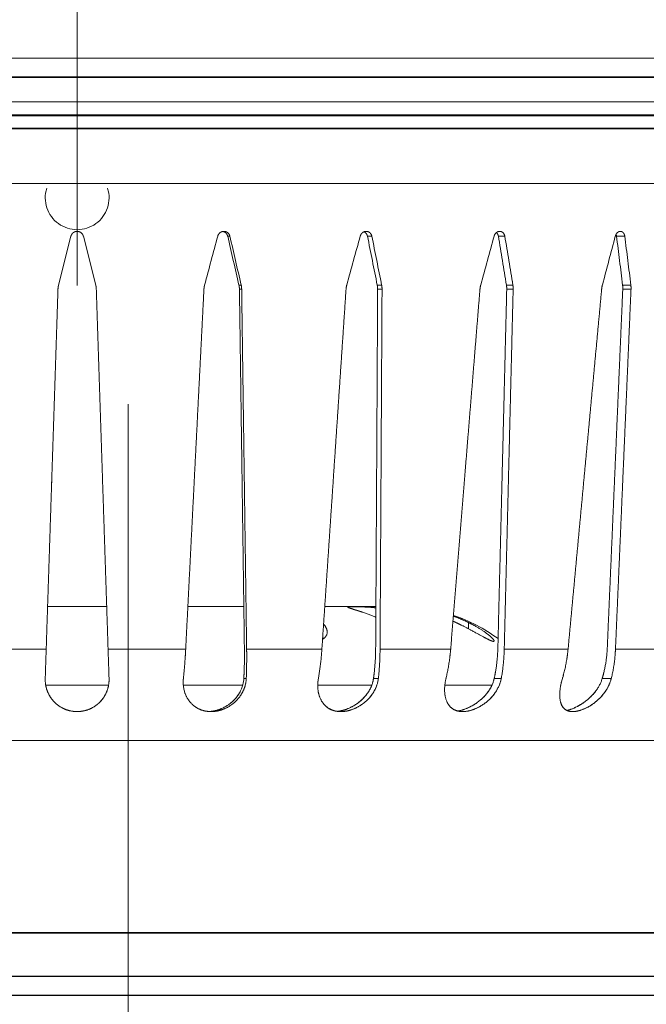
# Model space of a CAD drawing. Header units: millimetres. Extents: x -300186 to 535068, y -28581 to 763298.
# Tile 83 of 256: x -635 to -586, y 137851 to 137928. Entities that reach past the tile are written whole.
import ezdxf

# ---------------------------------------------------------------- set-up
doc = ezdxf.new("R2010")
doc.units = ezdxf.units.MM
doc.header["$LTSCALE"] = 10
doc.header["$PDSIZE"] = -4
doc.linetypes.add('ČERCHOVANÁ', pattern=[25.4, 12.7, -6.35, 0, -6.35])
doc.linetypes.add('ČÁRKOVANÁ', pattern=[19.05, 12.7, -6.35])
for name, color, linetype, lineweight in [('ACO_KOTY', 5, 'Continuous', 13), ('ACO_NEVID', 8, 'ČÁRKOVANÁ', 13), ('ACO_OSY', 6, 'ČERCHOVANÁ', 13), ('ACO_RAMECEK', 4, 'Continuous', 13), ('ACO_SILNA', 7, 'Continuous', 30)]:
    doc.layers.add(name, color=color, linetype=linetype, lineweight=lineweight)
doc.styles.add('ACO', font='arial.ttf', dxfattribs={"width": 0.8})
doc.dimstyles.new('M1_4 (šipky)', dxfattribs={"dimscale": 4, "dimtxt": 3, "dimasz": 3, "dimexe": 1, "dimexo": 1, "dimgap": 1, "dimtad": 1, "dimdec": 0, "dimtxsty": 'ACO', "dimcen": 3, "dimdle": 1, "dimclrd": 256, "dimclre": 256, "dimclrt": 7, "dimadec": 1, "dimazin": 2, "dimtfac": 0.8, "dimtmove": 0, "dimatfit": 0, "dimldrblk": 'DOTSMALL', "dimfxl": 1, "dimlwd": -1, "dimlwe": -1, "dimarcsym": 1})

# ---------------------------------------------------------------- blocks, each defined once
blk = doc.blocks.new('408057')
at = {"layer": 'ACO_OSY'}
blk.add_line((5250.475, 2926.748), (5250.475, 3221.655), dxfattribs=at)
blk = doc.blocks.new('_OBLIQUE')
at = {"color": 0, "linetype": 'ByBlock'}
blk.add_line((-0.5, -0.5), (0.5, 0.5), dxfattribs=at)
blk = doc.blocks.new('*D1078')
at = {"layer": 'ACO_KOTY', "color": 0, "transparency": 16777216}
for p, q in [((-439.07, 137925.541), (-439.07, 138033.541)), ((-501.787, 138029.541), (-435.07, 138029.541)), ((-626.787, 137929.541), (-435.07, 137929.541))]:
    blk.add_line(p, q, dxfattribs=at)
at = {"layer": 'Defpoints', "color": 0, "lineweight": -3, "transparency": 16777216}
for p in [(-505.787, 138029.541), (-439.07, 138029.541), (-630.787, 137929.541)]:
    blk.add_point(p, dxfattribs=at)
at = {"layer": 'ACO_KOTY', "color": 0, "transparency": 16777216, "xscale": 12, "yscale": 12, "zscale": 12}
for p, rotation in [((-439.07, 138029.541), 90), ((-439.07, 137929.541), 270)]:
    blk.add_blockref('_OBLIQUE', p, dxfattribs=dict(at, rotation=rotation))
at = {"layer": 'ACO_KOTY', "color": 7, "transparency": 16777216, "insert": (-453.282, 137979.541), "char_height": 20, "attachment_point": 5, "rotation": 90, "style": 'ACO'}
blk.add_mtext('100', dxfattribs=at)
blk = doc.blocks.new('_DotSmall')
at = {"color": 0, "linetype": 'ByBlock', "const_width": 0.5}
blk.add_lwpolyline([(-0.0625, 0, 1), (0.0625, 0, 1)], format="xyb", close=True, dxfattribs=at)
blk = doc.blocks.new('408202')
at = {"layer": 'ACO_NEVID'}
for p, q in [((77, 1), (-77, 1)), ((77, 0), (-77, 0)), ((66.583, -5.373), (-66.583, -5.373)), ((-42.889, -9.511), (-42.243, -9.511)), ((-33.493, -9.511), (-32.99, -9.511)), ((-23.079, -9.511), (-22.735, -9.511)), ((-11.963, -9.511), (-11.789, -9.511)), ((-0.485, -9.511), (-1.455, -13.336)), ((1.455, -13.336), (0.485, -9.511)), ((11.963, -9.511), (11.789, -9.511)), ((23.079, -9.511), (22.735, -9.511)), ((33.493, -9.511), (32.99, -9.511)), ((42.889, -9.511), (42.243, -9.511)), ((-43.377, -13.656), (-42.731, -13.656)), ((-43.365, -13.336), (-42.718, -13.336)), ((-34.147, -13.656), (-33.644, -13.656)), ((-34.125, -13.336), (-33.622, -13.336)), ((-23.879, -13.656), (-23.535, -13.656)), ((-23.848, -13.336), (-23.504, -13.336)), ((-12.885, -13.656), (-12.71, -13.656)), ((-12.847, -13.336), (-12.672, -13.336)), ((12.847, -13.336), (12.672, -13.336)), ((12.885, -13.656), (12.71, -13.656)), ((23.848, -13.336), (23.504, -13.336)), ((23.879, -13.656), (23.535, -13.656)), ((34.125, -13.336), (33.622, -13.336)), ((34.147, -13.656), (33.644, -13.656)), ((43.365, -13.336), (42.718, -13.336)), ((43.377, -13.656), (42.731, -13.656)), ((-19.393, -38.5), (-23.397, -38.5)), ((-8.672, -38.5), (-13.054, -38.5)), ((2.314, -38.5), (-2.314, -38.5)), ((13.054, -38.5), (8.672, -38.5)), ((23.397, -38.5), (19.393, -38.5)), ((-30.647, -40.252), (-30.647, -39.758)), ((-42.161, -41.836), (-46.476, -41.836)), ((-33.45, -41.836), (-38.449, -41.836)), ((-23.723, -41.836), (-29.254, -41.836)), ((-13.274, -41.836), (-19.169, -41.836)), ((-2.423, -41.836), (-8.502, -41.836)), ((8.502, -41.836), (2.423, -41.836)), ((19.169, -41.836), (13.274, -41.836)), ((29.254, -41.836), (23.723, -41.836)), ((38.449, -41.836), (33.45, -41.836)), ((46.476, -41.836), (42.161, -41.836)), ((-41.83, -44.15), (-41.12, -44.15)), ((-33.213, -44.15), (-32.661, -44.15)), ((-28.795, -44.675), (-32.482, -44.675)), ((-23.587, -44.15), (-23.209, -44.15)), ((-18.842, -44.675), (-23.073, -44.675)), ((-13.244, -44.15), (-13.052, -44.15)), ((-8.317, -44.675), (-12.964, -44.675)), ((2.46, -44.675), (-2.46, -44.675)), ((12.964, -44.675), (8.317, -44.675)), ((13.244, -44.15), (13.052, -44.15)), ((23.073, -44.675), (18.842, -44.675)), ((23.587, -44.15), (23.209, -44.15)), ((32.482, -44.675), (28.795, -44.675)), ((33.213, -44.15), (32.661, -44.15)), ((41.83, -44.15), (41.12, -44.15)), ((54.794, -49), (-54.794, -49))]:
    blk.add_line(p, q, dxfattribs=at)
for centre, radius, start, end in [((0, -6.5), 2.5, 162.64086, 17.35914), ((-25.272, -51.5), 13, 108.83373, 126.29367), ((25.272, -51.5), 13, 53.70633, 71.16627)]:
    blk.add_arc(centre, radius, start, end, dxfattribs=at)
for centre, major_axis, ratio, start_param, end_param in [((25.432, 123.308), (62.67, 315.744), 0.14285, 2.03312, 2.046509), ((25.047, 121.324), (61.72, 310.959), 0.14285, 2.033223, 2.046819), ((-25.432, 123.308), (-62.67, 315.744), 0.14285, 1.976429, 1.989818), ((28.751, 123.308), (70.247, 315.776), 0.110027, 2.029246, 2.042635), ((28.316, 121.324), (69.182, 310.991), 0.110027, 2.029349, 2.042945), ((-28.751, 123.308), (-70.247, 315.776), 0.110027, 1.980304, 1.993693), ((31.197, 123.308), (75.711, 315.82), 0.074674, 2.022674, 2.036063), ((30.724, 121.324), (74.563, 311.034), 0.074674, 2.022777, 2.036373), ((-31.197, 123.308), (75.711, -315.82), 0.074674, 5.128468, 5.141857), ((32.695, 123.308), (79.007, 315.857), 0.037722, 2.01421, 2.027599), ((32.199, 121.324), (77.809, 311.07), 0.037722, 2.014313, 2.027909), ((-32.695, 123.308), (79.007, -315.857), 0.037722, 5.136932, 5.150321), ((32.695, 123.308), (79.007, 315.857), 0.037722, 4.274457, 4.287846), ((-32.199, 121.324), (77.809, -311.07), 0.037722, 1.113683, 1.12728), ((-32.695, 123.308), (79.007, -315.857), 0.037722, 1.113993, 1.127383), ((31.197, 123.308), (75.711, 315.82), 0.074674, 4.282921, 4.29631), ((-30.724, 121.324), (74.563, -311.034), 0.074674, 1.105219, 1.118816), ((-31.197, 123.308), (75.711, -315.82), 0.074674, 1.105529, 1.118918), ((28.751, 123.308), (70.247, 315.776), 0.110027, 4.289493, 4.302882), ((-28.316, 121.324), (69.182, -310.991), 0.110027, 1.098648, 1.112244), ((-28.751, 123.308), (70.247, -315.776), 0.110027, 1.098958, 1.112347), ((25.432, 123.308), (62.67, 315.744), 0.14285, 4.293367, 4.306756), ((-25.047, 121.324), (61.72, -310.959), 0.14285, 1.094773, 1.10837), ((-25.432, 123.308), (62.67, -315.744), 0.14285, 1.095083, 1.108472)]:
    blk.add_ellipse(centre, major_axis=major_axis, ratio=ratio, start_param=start_param, end_param=end_param, dxfattribs=at)
for points, knots in [([(-42.889, -9.511), (-42.886, -9.488), (-42.882, -9.465), (-42.861, -9.381), (-42.836, -9.325), (-42.774, -9.236), (-42.734, -9.197), (-42.643, -9.146), (-42.593, -9.134), (-42.496, -9.134), (-42.444, -9.146), (-42.346, -9.197), (-42.3, -9.236), (-42.226, -9.325), (-42.192, -9.381), (-42.16, -9.465), (-42.153, -9.488), (-42.147, -9.511)], [0.1631121, 0.1631121, 0.1631121, 0.1631121, 0.1699153, 0.1699153, 0.1888457, 0.1888457, 0.2077144, 0.2077144, 0.2265831, 0.2265831, 0.2454518, 0.2454518, 0.2643204, 0.2643204, 0.2832508, 0.2832508, 0.290054, 0.290054, 0.290054, 0.290054]), ([(-33.493, -9.511), (-33.489, -9.488), (-33.484, -9.465), (-33.458, -9.381), (-33.428, -9.325), (-33.356, -9.236), (-33.309, -9.197), (-33.206, -9.146), (-33.148, -9.134), (-33.039, -9.134), (-32.981, -9.146), (-32.871, -9.197), (-32.82, -9.236), (-32.738, -9.325), (-32.702, -9.381), (-32.667, -9.465), (-32.66, -9.488), (-32.653, -9.511)], [0.1631121, 0.1631121, 0.1631121, 0.1631121, 0.1699153, 0.1699153, 0.1888457, 0.1888457, 0.2077144, 0.2077144, 0.2265831, 0.2265831, 0.2454518, 0.2454518, 0.2643204, 0.2643204, 0.2832508, 0.2832508, 0.290054, 0.290054, 0.290054, 0.290054]), ([(-32.837, -9.227), (-32.856, -9.243), (-32.874, -9.261), (-32.925, -9.325), (-32.955, -9.381), (-32.981, -9.465), (-32.986, -9.488), (-32.99, -9.511)], [0.10519263, 0.10519263, 0.10519263, 0.10519263, 0.11333674, 0.11333674, 0.13226733, 0.13226733, 0.1390701, 0.1390701, 0.1390701, 0.1390701]), ([(-23.079, -9.511), (-23.074, -9.488), (-23.068, -9.465), (-23.038, -9.381), (-23.004, -9.325), (-22.924, -9.236), (-22.873, -9.197), (-22.759, -9.146), (-22.697, -9.134), (-22.578, -9.134), (-22.515, -9.146), (-22.397, -9.197), (-22.343, -9.236), (-22.256, -9.325), (-22.218, -9.381), (-22.182, -9.465), (-22.174, -9.488), (-22.168, -9.511)], [0.1631121, 0.1631121, 0.1631121, 0.1631121, 0.1699153, 0.1699153, 0.1888457, 0.1888457, 0.2077144, 0.2077144, 0.2265831, 0.2265831, 0.2454518, 0.2454518, 0.2643204, 0.2643204, 0.2832508, 0.2832508, 0.290054, 0.290054, 0.290054, 0.290054]), ([(-22.464, -9.168), (-22.467, -9.17), (-22.469, -9.171), (-22.529, -9.197), (-22.58, -9.236), (-22.66, -9.325), (-22.694, -9.381), (-22.724, -9.465), (-22.73, -9.488), (-22.735, -9.511)], [0.09359556, 0.09359556, 0.09359556, 0.09359556, 0.09446785, 0.09446785, 0.11333674, 0.11333674, 0.13226733, 0.13226733, 0.1390701, 0.1390701, 0.1390701, 0.1390701]), ([(-11.963, -9.511), (-11.958, -9.488), (-11.951, -9.465), (-11.919, -9.381), (-11.882, -9.325), (-11.796, -9.236), (-11.741, -9.197), (-11.621, -9.146), (-11.555, -9.134), (-11.431, -9.134), (-11.365, -9.146), (-11.243, -9.197), (-11.187, -9.236), (-11.098, -9.325), (-11.059, -9.381), (-11.023, -9.465), (-11.015, -9.488), (-11.009, -9.511)], [0.1631121, 0.1631121, 0.1631121, 0.1631121, 0.1699153, 0.1699153, 0.1888457, 0.1888457, 0.2077144, 0.2077144, 0.2265831, 0.2265831, 0.2454518, 0.2454518, 0.2643204, 0.2643204, 0.2832508, 0.2832508, 0.290054, 0.290054, 0.290054, 0.290054]), ([(-11.406, -9.142), (-11.44, -9.148), (-11.474, -9.158), (-11.567, -9.197), (-11.621, -9.236), (-11.707, -9.325), (-11.744, -9.381), (-11.777, -9.465), (-11.784, -9.488), (-11.789, -9.511)], [0.0842907, 0.0842907, 0.0842907, 0.0842907, 0.09446785, 0.09446785, 0.11333674, 0.11333674, 0.13226733, 0.13226733, 0.1390701, 0.1390701, 0.1390701, 0.1390701]), ([(-0.485, -9.511), (-0.479, -9.488), (-0.471, -9.465), (-0.437, -9.381), (-0.398, -9.325), (-0.309, -9.236), (-0.253, -9.197), (-0.13, -9.146), (-0.063, -9.134), (0.063, -9.134), (0.13, -9.146), (0.253, -9.197), (0.309, -9.236), (0.398, -9.325), (0.437, -9.381), (0.471, -9.465), (0.479, -9.488), (0.485, -9.511)], [0.1631121, 0.1631121, 0.1631121, 0.1631121, 0.1699153, 0.1699153, 0.1888457, 0.1888457, 0.2077144, 0.2077144, 0.2265831, 0.2265831, 0.2454518, 0.2454518, 0.2643204, 0.2643204, 0.2832508, 0.2832508, 0.290054, 0.290054, 0.290054, 0.290054]), ([(11.009, -9.511), (11.015, -9.488), (11.023, -9.465), (11.059, -9.381), (11.098, -9.325), (11.187, -9.236), (11.243, -9.197), (11.365, -9.146), (11.431, -9.134), (11.555, -9.134), (11.621, -9.146), (11.741, -9.197), (11.796, -9.236), (11.882, -9.325), (11.919, -9.381), (11.951, -9.465), (11.958, -9.488), (11.963, -9.511)], [0.1631121, 0.1631121, 0.1631121, 0.1631121, 0.1699153, 0.1699153, 0.1888457, 0.1888457, 0.2077144, 0.2077144, 0.2265831, 0.2265831, 0.2454518, 0.2454518, 0.2643204, 0.2643204, 0.2832508, 0.2832508, 0.290054, 0.290054, 0.290054, 0.290054]), ([(11.789, -9.511), (11.784, -9.488), (11.777, -9.465), (11.744, -9.381), (11.707, -9.325), (11.621, -9.236), (11.567, -9.197), (11.474, -9.158), (11.44, -9.148), (11.406, -9.142)], [0.01212782, 0.01212782, 0.01212782, 0.01212782, 0.01893059, 0.01893059, 0.03786118, 0.03786118, 0.05673007, 0.05673007, 0.06690722, 0.06690722, 0.06690722, 0.06690722]), ([(22.168, -9.511), (22.174, -9.488), (22.182, -9.465), (22.218, -9.381), (22.256, -9.325), (22.343, -9.236), (22.397, -9.197), (22.515, -9.146), (22.578, -9.134), (22.697, -9.134), (22.759, -9.146), (22.873, -9.197), (22.924, -9.236), (23.004, -9.325), (23.038, -9.381), (23.068, -9.465), (23.074, -9.488), (23.079, -9.511)], [0.1631121, 0.1631121, 0.1631121, 0.1631121, 0.1699153, 0.1699153, 0.1888457, 0.1888457, 0.2077144, 0.2077144, 0.2265831, 0.2265831, 0.2454518, 0.2454518, 0.2643204, 0.2643204, 0.2832508, 0.2832508, 0.290054, 0.290054, 0.290054, 0.290054]), ([(22.735, -9.511), (22.73, -9.488), (22.724, -9.465), (22.694, -9.381), (22.66, -9.325), (22.58, -9.236), (22.529, -9.197), (22.469, -9.171), (22.467, -9.17), (22.464, -9.168)], [0.01212782, 0.01212782, 0.01212782, 0.01212782, 0.01893059, 0.01893059, 0.03786118, 0.03786118, 0.05673007, 0.05673007, 0.05760236, 0.05760236, 0.05760236, 0.05760236]), ([(32.653, -9.511), (32.66, -9.488), (32.667, -9.465), (32.702, -9.381), (32.738, -9.325), (32.82, -9.236), (32.871, -9.197), (32.981, -9.146), (33.039, -9.134), (33.148, -9.134), (33.206, -9.146), (33.309, -9.197), (33.356, -9.236), (33.428, -9.325), (33.458, -9.381), (33.484, -9.465), (33.489, -9.488), (33.493, -9.511)], [0.1631121, 0.1631121, 0.1631121, 0.1631121, 0.1699153, 0.1699153, 0.1888457, 0.1888457, 0.2077144, 0.2077144, 0.2265831, 0.2265831, 0.2454518, 0.2454518, 0.2643204, 0.2643204, 0.2832508, 0.2832508, 0.290054, 0.290054, 0.290054, 0.290054]), ([(32.99, -9.511), (32.986, -9.488), (32.981, -9.465), (32.955, -9.381), (32.925, -9.325), (32.874, -9.261), (32.856, -9.243), (32.837, -9.227)], [0.01212782, 0.01212782, 0.01212782, 0.01212782, 0.01893059, 0.01893059, 0.03786118, 0.03786118, 0.04600529, 0.04600529, 0.04600529, 0.04600529]), ([(42.147, -9.511), (42.153, -9.488), (42.16, -9.465), (42.192, -9.381), (42.226, -9.325), (42.3, -9.236), (42.346, -9.197), (42.444, -9.146), (42.496, -9.134), (42.593, -9.134), (42.643, -9.146), (42.734, -9.197), (42.774, -9.236), (42.836, -9.325), (42.861, -9.381), (42.882, -9.465), (42.886, -9.488), (42.889, -9.511)], [0.1631121, 0.1631121, 0.1631121, 0.1631121, 0.1699153, 0.1699153, 0.1888457, 0.1888457, 0.2077144, 0.2077144, 0.2265831, 0.2265831, 0.2454518, 0.2454518, 0.2643204, 0.2643204, 0.2832508, 0.2832508, 0.290054, 0.290054, 0.290054, 0.290054]), ([(-42.205, -9.365), (-42.215, -9.39), (-42.224, -9.416), (-42.236, -9.465), (-42.24, -9.488), (-42.243, -9.511)], [0.12397949, 0.12397949, 0.12397949, 0.12397949, 0.13226733, 0.13226733, 0.1390701, 0.1390701, 0.1390701, 0.1390701]), ([(42.243, -9.511), (42.24, -9.488), (42.236, -9.465), (42.224, -9.416), (42.215, -9.39), (42.205, -9.365)], [0.01212782, 0.01212782, 0.01212782, 0.01212782, 0.01893059, 0.01893059, 0.02721843, 0.02721843, 0.02721843, 0.02721843]), ([(22.308, -38.936), (22.295, -38.932), (22.283, -38.928), (22.204, -38.903), (22.14, -38.882), (22.014, -38.842), (21.952, -38.823), (21.804, -38.776), (21.722, -38.75), (21.477, -38.673), (21.35, -38.632), (21.198, -38.571), (21.177, -38.552), (21.256, -38.527), (21.36, -38.522), (21.676, -38.519), (21.879, -38.521), (22.342, -38.534), (22.592, -38.544), (23.035, -38.573), (23.214, -38.588), (23.397, -38.607)], [-1.1981459, -1.1981459, -1.1981459, -1.1981459, -1.1934533, -1.1934533, -1.1685428, -1.1685428, -1.1423107, -1.1423107, -1.1031419, -1.1031419, -1.0120764, -1.0120764, -0.9182257, -0.9182257, -0.8196827, -0.8196827, -0.7264141, -0.7264141, -0.6409341, -0.6409341, -0.5854526, -0.5854526, -0.5854526, -0.5854526]), ([(-30.647, -39.758), (-30.449, -39.663), (-30.253, -39.574), (-29.867, -39.412), (-29.668, -39.333), (-29.464, -39.259)], [1.3805156, 1.3805156, 1.3805156, 1.3805156, 1.4446226, 1.4446226, 1.5082821, 1.5082821, 1.5082821, 1.5082821]), ([(-29.671, -39.758), (-29.805, -39.823), (-29.94, -39.889), (-30.333, -40.087), (-30.592, -40.222), (-31.177, -40.535), (-31.496, -40.712), (-31.992, -40.979), (-32.184, -41.079), (-32.464, -41.204), (-32.558, -41.236), (-32.611, -41.236), (-32.656, -41.236), (-32.669, -41.213), (-32.633, -41.124), (-32.581, -41.056), (-32.383, -40.855), (-32.208, -40.707), (-31.776, -40.394), (-31.519, -40.227), (-31.065, -39.97), (-30.887, -39.876), (-30.684, -39.776), (-30.665, -39.767), (-30.647, -39.758)], [-0.4232027, -0.4232027, -0.4232027, -0.4232027, -0.3782333, -0.3782333, -0.2915341, -0.2915341, -0.1741274, -0.1741274, -0.0810302, -0.0810302, 0, 0, 0, 0.0689013, 0.0689013, 0.142588, 0.142588, 0.2482876, 0.2482876, 0.3542566, 0.3542566, 0.4168776, 0.4168776, 0.4230979, 0.4230979, 0.4230979, 0.4230979]), ([(-19.221, -41.071), (-19.333, -41.008), (-19.419, -40.929), (-19.584, -40.688), (-19.609, -40.507), (-19.523, -40.192), (-19.448, -40.058), (-19.325, -39.916), (-19.313, -39.903), (-19.3, -39.889)], [0.1111716, 0.1111716, 0.1111716, 0.1111716, 0.1789439, 0.1789439, 0.2984892, 0.2984892, 0.3840563, 0.3840563, 0.3933016, 0.3933016, 0.3933016, 0.3933016]), ([(-41.83, -44.15), (-41.837, -44.12), (-41.845, -44.09), (-41.962, -43.605), (-42.053, -43.088), (-42.133, -42.32), (-42.151, -42.076), (-42.161, -41.836)], [4.4366869, 4.4366869, 4.4366869, 4.4366869, 4.4463378, 4.4463378, 4.594501, 4.594501, 4.6621199, 4.6621199, 4.6621199, 4.6621199]), ([(-41.519, -41.732), (-41.51, -41.942), (-41.494, -42.155), (-41.425, -42.827), (-41.345, -43.279), (-41.211, -43.833), (-41.168, -43.991), (-41.12, -44.15)], [0.0704764, 0.0704764, 0.0704764, 0.0704764, 0.1296433, 0.1296433, 0.2592866, 0.2592866, 0.3097022, 0.3097022, 0.3097022, 0.3097022]), ([(-38.449, -41.836), (-38.427, -42.076), (-38.397, -42.32), (-38.278, -43.088), (-38.161, -43.605), (-38.019, -44.09), (-38.011, -44.12), (-38.002, -44.15)], [0.0805443, 0.0805443, 0.0805443, 0.0805443, 0.1481632, 0.1481632, 0.2963264, 0.2963264, 0.3059773, 0.3059773, 0.3059773, 0.3059773]), ([(-33.213, -44.15), (-33.218, -44.12), (-33.224, -44.09), (-33.311, -43.605), (-33.377, -43.088), (-33.433, -42.32), (-33.444, -42.076), (-33.45, -41.836)], [4.4366869, 4.4366869, 4.4366869, 4.4366869, 4.4463378, 4.4463378, 4.594501, 4.594501, 4.6621199, 4.6621199, 4.6621199, 4.6621199]), ([(-32.95, -41.732), (-32.944, -41.942), (-32.934, -42.155), (-32.886, -42.827), (-32.828, -43.279), (-32.728, -43.833), (-32.697, -43.991), (-32.661, -44.15)], [0.0704764, 0.0704764, 0.0704764, 0.0704764, 0.1296433, 0.1296433, 0.2592866, 0.2592866, 0.3097022, 0.3097022, 0.3097022, 0.3097022]), ([(-29.254, -41.836), (-29.234, -42.076), (-29.209, -42.32), (-29.11, -43.088), (-29.014, -43.605), (-28.899, -44.09), (-28.892, -44.12), (-28.885, -44.15)], [0.0805443, 0.0805443, 0.0805443, 0.0805443, 0.1481632, 0.1481632, 0.2963264, 0.2963264, 0.3059773, 0.3059773, 0.3059773, 0.3059773]), ([(-23.587, -44.15), (-23.59, -44.12), (-23.594, -44.09), (-23.648, -43.605), (-23.687, -43.088), (-23.716, -42.32), (-23.721, -42.076), (-23.723, -41.836)], [4.4366869, 4.4366869, 4.4366869, 4.4366869, 4.4463378, 4.4463378, 4.594501, 4.594501, 4.6621199, 4.6621199, 4.6621199, 4.6621199]), ([(-23.379, -41.732), (-23.378, -41.942), (-23.373, -42.155), (-23.348, -42.827), (-23.313, -43.279), (-23.252, -43.833), (-23.232, -43.991), (-23.209, -44.15)], [0.0704764, 0.0704764, 0.0704764, 0.0704764, 0.1296433, 0.1296433, 0.2592866, 0.2592866, 0.3097022, 0.3097022, 0.3097022, 0.3097022]), ([(-19.169, -41.836), (-19.153, -42.076), (-19.133, -42.32), (-19.057, -43.088), (-18.985, -43.605), (-18.901, -44.09), (-18.896, -44.12), (-18.891, -44.15)], [0.0805443, 0.0805443, 0.0805443, 0.0805443, 0.1481632, 0.1481632, 0.2963264, 0.2963264, 0.3059773, 0.3059773, 0.3059773, 0.3059773]), ([(-13.244, -44.15), (-13.245, -44.12), (-13.246, -44.09), (-13.266, -43.605), (-13.277, -43.088), (-13.279, -42.32), (-13.278, -42.076), (-13.274, -41.836)], [4.4366869, 4.4366869, 4.4366869, 4.4366869, 4.4463378, 4.4463378, 4.594501, 4.594501, 4.6621199, 4.6621199, 4.6621199, 4.6621199]), ([(-13.098, -41.732), (-13.101, -41.942), (-13.102, -42.155), (-13.101, -42.827), (-13.091, -43.279), (-13.069, -43.833), (-13.061, -43.991), (-13.052, -44.15)], [0.0704764, 0.0704764, 0.0704764, 0.0704764, 0.1296433, 0.1296433, 0.2592866, 0.2592866, 0.3097022, 0.3097022, 0.3097022, 0.3097022]), ([(-8.502, -41.836), (-8.49, -42.076), (-8.476, -42.32), (-8.424, -43.088), (-8.38, -43.605), (-8.329, -44.09), (-8.326, -44.12), (-8.322, -44.15)], [0.0805443, 0.0805443, 0.0805443, 0.0805443, 0.1481632, 0.1481632, 0.2963264, 0.2963264, 0.3059773, 0.3059773, 0.3059773, 0.3059773]), ([(-2.499, -44.15), (-2.498, -44.12), (-2.497, -44.09), (-2.481, -43.605), (-2.464, -43.088), (-2.439, -42.32), (-2.431, -42.076), (-2.423, -41.836)], [4.4366869, 4.4366869, 4.4366869, 4.4366869, 4.4463378, 4.4463378, 4.594501, 4.594501, 4.6621199, 4.6621199, 4.6621199, 4.6621199]), ([(2.423, -41.836), (2.431, -42.076), (2.439, -42.32), (2.464, -43.088), (2.481, -43.605), (2.497, -44.09), (2.498, -44.12), (2.499, -44.15)], [0.0805443, 0.0805443, 0.0805443, 0.0805443, 0.1481632, 0.1481632, 0.2963264, 0.2963264, 0.3059773, 0.3059773, 0.3059773, 0.3059773]), ([(8.322, -44.15), (8.326, -44.12), (8.329, -44.09), (8.38, -43.605), (8.424, -43.088), (8.476, -42.32), (8.49, -42.076), (8.502, -41.836)], [4.4366869, 4.4366869, 4.4366869, 4.4366869, 4.4463378, 4.4463378, 4.594501, 4.594501, 4.6621199, 4.6621199, 4.6621199, 4.6621199]), ([(13.052, -44.15), (13.061, -43.991), (13.069, -43.833), (13.091, -43.279), (13.101, -42.827), (13.102, -42.155), (13.101, -41.942), (13.098, -41.732)], [3.8401199, 3.8401199, 3.8401199, 3.8401199, 3.8905355, 3.8905355, 4.0201788, 4.0201788, 4.0793456, 4.0793456, 4.0793456, 4.0793456]), ([(13.274, -41.836), (13.278, -42.076), (13.279, -42.32), (13.277, -43.088), (13.266, -43.605), (13.246, -44.09), (13.245, -44.12), (13.244, -44.15)], [0.0805443, 0.0805443, 0.0805443, 0.0805443, 0.1481632, 0.1481632, 0.2963264, 0.2963264, 0.3059773, 0.3059773, 0.3059773, 0.3059773]), ([(18.891, -44.15), (18.896, -44.12), (18.901, -44.09), (18.985, -43.605), (19.057, -43.088), (19.133, -42.32), (19.153, -42.076), (19.169, -41.836)], [4.4366869, 4.4366869, 4.4366869, 4.4366869, 4.4463378, 4.4463378, 4.594501, 4.594501, 4.6621199, 4.6621199, 4.6621199, 4.6621199]), ([(23.209, -44.15), (23.232, -43.991), (23.252, -43.833), (23.313, -43.279), (23.348, -42.827), (23.373, -42.155), (23.378, -41.942), (23.379, -41.732)], [3.8401199, 3.8401199, 3.8401199, 3.8401199, 3.8905355, 3.8905355, 4.0201788, 4.0201788, 4.0793456, 4.0793456, 4.0793456, 4.0793456]), ([(23.723, -41.836), (23.721, -42.076), (23.716, -42.32), (23.687, -43.088), (23.648, -43.605), (23.594, -44.09), (23.59, -44.12), (23.587, -44.15)], [0.0805443, 0.0805443, 0.0805443, 0.0805443, 0.1481632, 0.1481632, 0.2963264, 0.2963264, 0.3059773, 0.3059773, 0.3059773, 0.3059773]), ([(28.885, -44.15), (28.892, -44.12), (28.899, -44.09), (29.014, -43.605), (29.11, -43.088), (29.209, -42.32), (29.234, -42.076), (29.254, -41.836)], [4.4366869, 4.4366869, 4.4366869, 4.4366869, 4.4463378, 4.4463378, 4.594501, 4.594501, 4.6621199, 4.6621199, 4.6621199, 4.6621199]), ([(32.661, -44.15), (32.697, -43.991), (32.728, -43.833), (32.828, -43.279), (32.886, -42.827), (32.934, -42.155), (32.944, -41.942), (32.95, -41.732)], [3.8401199, 3.8401199, 3.8401199, 3.8401199, 3.8905355, 3.8905355, 4.0201788, 4.0201788, 4.0793456, 4.0793456, 4.0793456, 4.0793456]), ([(33.45, -41.836), (33.444, -42.076), (33.433, -42.32), (33.377, -43.088), (33.311, -43.605), (33.224, -44.09), (33.218, -44.12), (33.213, -44.15)], [0.0805443, 0.0805443, 0.0805443, 0.0805443, 0.1481632, 0.1481632, 0.2963264, 0.2963264, 0.3059773, 0.3059773, 0.3059773, 0.3059773]), ([(38.002, -44.15), (38.011, -44.12), (38.019, -44.09), (38.161, -43.605), (38.278, -43.088), (38.397, -42.32), (38.427, -42.076), (38.449, -41.836)], [4.4366869, 4.4366869, 4.4366869, 4.4366869, 4.4463378, 4.4463378, 4.594501, 4.594501, 4.6621199, 4.6621199, 4.6621199, 4.6621199]), ([(41.12, -44.15), (41.168, -43.991), (41.211, -43.833), (41.345, -43.279), (41.425, -42.827), (41.494, -42.155), (41.51, -41.942), (41.519, -41.732)], [3.8401199, 3.8401199, 3.8401199, 3.8401199, 3.8905355, 3.8905355, 4.0201788, 4.0201788, 4.0793456, 4.0793456, 4.0793456, 4.0793456]), ([(42.161, -41.836), (42.151, -42.076), (42.133, -42.32), (42.053, -43.088), (41.962, -43.605), (41.845, -44.09), (41.837, -44.12), (41.83, -44.15)], [0.0805443, 0.0805443, 0.0805443, 0.0805443, 0.1481632, 0.1481632, 0.2963264, 0.2963264, 0.3059773, 0.3059773, 0.3059773, 0.3059773]), ([(-38.002, -44.15), (-37.928, -44.393), (-37.875, -44.632), (-37.807, -45.09), (-37.792, -45.309), (-37.806, -45.783), (-37.852, -46.026), (-38.025, -46.389), (-38.14, -46.524), (-38.404, -46.672), (-38.526, -46.709), (-38.793, -46.738), (-38.93, -46.733), (-39.258, -46.681), (-39.447, -46.626), (-39.939, -46.429), (-40.238, -46.255), (-40.841, -45.797), (-41.15, -45.481), (-41.594, -44.814), (-41.745, -44.487), (-41.83, -44.15)], [-0.9296612, -0.9296612, -0.9296612, -0.9296612, -0.8449127, -0.8449127, -0.7590033, -0.7590033, -0.6419543, -0.6419543, -0.543285, -0.543285, -0.4794994, -0.4794994, -0.4229297, -0.4229297, -0.353293, -0.353293, -0.2435495, -0.2435495, -0.1101278, -0.1101278, 0, 0, 0, 0]), ([(-41.12, -44.15), (-41.019, -44.489), (-40.848, -44.814), (-40.395, -45.422), (-40.105, -45.704), (-39.434, -46.205), (-39.056, -46.406), (-38.591, -46.582), (-38.479, -46.618), (-38.369, -46.648)], [-1.0343624, -1.0343624, -1.0343624, -1.0343624, -0.9107628, -0.9107628, -0.7807003, -0.7807003, -0.6366878, -0.6366878, -0.5913437, -0.5913437, -0.5913437, -0.5913437]), ([(-28.885, -44.15), (-28.8, -44.499), (-28.767, -44.837), (-28.796, -45.475), (-28.863, -45.771), (-29.097, -46.244), (-29.254, -46.424), (-29.596, -46.63), (-29.757, -46.687), (-30.101, -46.738), (-30.272, -46.737), (-30.666, -46.686), (-30.884, -46.628), (-31.414, -46.422), (-31.718, -46.247), (-32.313, -45.788), (-32.607, -45.475), (-33.017, -44.814), (-33.15, -44.487), (-33.213, -44.15)], [-0.9103223, -0.9103223, -0.9103223, -0.9103223, -0.7964907, -0.7964907, -0.6760446, -0.6760446, -0.5653705, -0.5653705, -0.4905383, -0.4905383, -0.4266374, -0.4266374, -0.3516318, -0.3516318, -0.2418549, -0.2418549, -0.1100212, -0.1100212, 0, 0, 0, 0]), ([(-32.661, -44.15), (-32.598, -44.431), (-32.485, -44.703), (-32.178, -45.214), (-31.984, -45.453), (-31.421, -45.993), (-31.029, -46.247), (-30.41, -46.531), (-30.162, -46.618), (-29.885, -46.679), (-29.853, -46.686), (-29.821, -46.692)], [-1.0368526, -1.0368526, -1.0368526, -1.0368526, -0.9350308, -0.9350308, -0.8315679, -0.8315679, -0.6736155, -0.6736155, -0.5779223, -0.5779223, -0.56518, -0.56518, -0.56518, -0.56518]), ([(-18.891, -44.15), (-18.852, -44.365), (-18.837, -44.577), (-18.85, -44.991), (-18.88, -45.193), (-19.004, -45.657), (-19.124, -45.906), (-19.412, -46.265), (-19.56, -46.397), (-19.874, -46.58), (-20.031, -46.643), (-20.283, -46.701), (-20.365, -46.714), (-20.493, -46.726), (-20.537, -46.729), (-20.618, -46.732), (-20.654, -46.732), (-20.733, -46.731), (-20.775, -46.729), (-20.889, -46.72), (-20.962, -46.712), (-21.283, -46.659), (-21.528, -46.583), (-22.018, -46.364), (-22.26, -46.215), (-22.79, -45.792), (-23.067, -45.479), (-23.436, -44.816), (-23.547, -44.488), (-23.587, -44.15)], [-0.9283377, -0.9283377, -0.9283377, -0.9283377, -0.8534894, -0.8534894, -0.7758616, -0.7758616, -0.6618032, -0.6618032, -0.5781171, -0.5781171, -0.5117582, -0.5117582, -0.4817444, -0.4817444, -0.466282, -0.466282, -0.4538104, -0.4538104, -0.4396103, -0.4396103, -0.4154094, -0.4154094, -0.3334243, -0.3334243, -0.2425116, -0.2425116, -0.1104905, -0.1104905, 0, 0, 0, 0]), ([(-23.209, -44.15), (-23.179, -44.365), (-23.119, -44.574), (-22.946, -44.981), (-22.832, -45.177), (-22.463, -45.674), (-22.174, -45.939), (-21.652, -46.291), (-21.415, -46.418), (-20.976, -46.591), (-20.775, -46.651), (-20.511, -46.699), (-20.45, -46.709), (-20.389, -46.716)], [-0.9790209, -0.9790209, -0.9790209, -0.9790209, -0.9065247, -0.9065247, -0.8318535, -0.8318535, -0.7022433, -0.7022433, -0.6118472, -0.6118472, -0.5428336, -0.5428336, -0.5218415, -0.5218415, -0.5218415, -0.5218415]), ([(-8.322, -44.15), (-8.292, -44.434), (-8.307, -44.711), (-8.419, -45.251), (-8.522, -45.51), (-8.801, -45.959), (-8.976, -46.154), (-9.379, -46.458), (-9.604, -46.573), (-9.967, -46.677), (-10.08, -46.7), (-10.256, -46.722), (-10.316, -46.727), (-10.422, -46.731), (-10.469, -46.732), (-10.566, -46.731), (-10.617, -46.729), (-10.748, -46.719), (-10.829, -46.709), (-11.139, -46.656), (-11.36, -46.587), (-11.833, -46.378), (-12.075, -46.223), (-12.579, -45.793), (-12.828, -45.48), (-13.144, -44.816), (-13.23, -44.488), (-13.244, -44.15)], [-0.928411, -0.928411, -0.928411, -0.928411, -0.8295742, -0.8295742, -0.7239334, -0.7239334, -0.6225772, -0.6225772, -0.5296512, -0.5296512, -0.4902394, -0.4902394, -0.4702863, -0.4702863, -0.4550631, -0.4550631, -0.4386014, -0.4386014, -0.4124904, -0.4124904, -0.3376514, -0.3376514, -0.2425626, -0.2425626, -0.1104817, -0.1104817, 0, 0, 0, 0]), ([(-13.052, -44.15), (-13.036, -44.445), (-12.964, -44.73), (-12.728, -45.275), (-12.557, -45.533), (-12.131, -45.998), (-11.878, -46.194), (-11.377, -46.479), (-11.113, -46.588), (-10.719, -46.683), (-10.604, -46.704), (-10.441, -46.722), (-10.395, -46.725), (-10.349, -46.728)], [-1.0378874, -1.0378874, -1.0378874, -1.0378874, -0.9290612, -0.9290612, -0.8138972, -0.8138972, -0.6920073, -0.6920073, -0.5844938, -0.5844938, -0.5414777, -0.5414777, -0.5244085, -0.5244085, -0.5244085, -0.5244085]), ([(2.499, -44.15), (2.506, -44.386), (2.48, -44.618), (2.367, -45.071), (2.277, -45.29), (2.007, -45.753), (1.807, -45.986), (1.392, -46.321), (1.192, -46.442), (0.809, -46.604), (0.634, -46.657), (0.364, -46.707), (0.276, -46.718), (0.125, -46.729), (0.063, -46.732), (-0.061, -46.732), (-0.123, -46.729), (-0.273, -46.718), (-0.361, -46.707), (-0.648, -46.655), (-0.839, -46.595), (-1.285, -46.396), (-1.522, -46.234), (-1.986, -45.793), (-2.2, -45.48), (-2.452, -44.816), (-2.51, -44.488), (-2.499, -44.15)], [-0.9287342, -0.9287342, -0.9287342, -0.9287342, -0.8464699, -0.8464699, -0.760633, -0.760633, -0.6494824, -0.6494824, -0.5681861, -0.5681861, -0.5074208, -0.5074208, -0.47863, -0.47863, -0.4586163, -0.4586163, -0.4386433, -0.4386433, -0.4100525, -0.4100525, -0.3433905, -0.3433905, -0.2426568, -0.2426568, -0.1104645, -0.1104645, 0, 0, 0, 0]), ([(13.244, -44.15), (13.234, -44.378), (13.192, -44.602), (13.048, -45.04), (12.944, -45.252), (12.636, -45.717), (12.408, -45.959), (11.892, -46.346), (11.605, -46.499), (11.148, -46.648), (10.998, -46.683), (10.755, -46.718), (10.664, -46.727), (10.495, -46.733), (10.417, -46.732), (10.243, -46.721), (10.149, -46.71), (9.883, -46.66), (9.719, -46.608), (9.302, -46.418), (9.076, -46.247), (8.668, -45.794), (8.494, -45.48), (8.314, -44.816), (8.286, -44.488), (8.322, -44.15)], [-0.928617, -0.928617, -0.928617, -0.928617, -0.849176, -0.849176, -0.7667841, -0.7667841, -0.6534922, -0.6534922, -0.5474694, -0.5474694, -0.4976884, -0.4976884, -0.4683845, -0.4683845, -0.4426854, -0.4426854, -0.4108869, -0.4108869, -0.3500628, -0.3500628, -0.2428245, -0.2428245, -0.1104292, -0.1104292, 0, 0, 0, 0]), ([(10.349, -46.728), (10.35, -46.728), (10.351, -46.728), (10.446, -46.722), (10.539, -46.712), (10.811, -46.667), (10.984, -46.62), (11.451, -46.45), (11.743, -46.288), (12.322, -45.828), (12.604, -45.501), (12.943, -44.812), (13.033, -44.488), (13.052, -44.15)], [-0.4913537, -0.4913537, -0.4913537, -0.4913537, -0.4909929, -0.4909929, -0.456025, -0.456025, -0.3885695, -0.3885695, -0.2646271, -0.2646271, -0.1136503, -0.1136503, 0, 0, 0, 0]), ([(23.587, -44.15), (23.552, -44.444), (23.464, -44.732), (23.186, -45.29), (22.991, -45.557), (22.546, -46.003), (22.302, -46.19), (21.845, -46.447), (21.643, -46.537), (21.291, -46.649), (21.145, -46.684), (20.927, -46.716), (20.856, -46.723), (20.734, -46.731), (20.683, -46.732), (20.579, -46.731), (20.527, -46.729), (20.399, -46.718), (20.324, -46.708), (20.063, -46.655), (19.895, -46.591), (19.54, -46.387), (19.371, -46.228), (19.057, -45.793), (18.931, -45.48), (18.828, -44.816), (18.831, -44.488), (18.891, -44.15)], [-0.9286347, -0.9286347, -0.9286347, -0.9286347, -0.8261035, -0.8261035, -0.716006, -0.716006, -0.6165504, -0.6165504, -0.5460961, -0.5460961, -0.4976114, -0.4976114, -0.4738529, -0.4738529, -0.4564811, -0.4564811, -0.4383881, -0.4383881, -0.4110705, -0.4110705, -0.3404648, -0.3404648, -0.2426046, -0.2426046, -0.1104742, -0.1104742, 0, 0, 0, 0]), ([(20.389, -46.716), (20.431, -46.711), (20.472, -46.705), (20.726, -46.664), (20.935, -46.605), (21.415, -46.421), (21.693, -46.273), (22.304, -45.834), (22.628, -45.504), (23.04, -44.812), (23.161, -44.488), (23.209, -44.15)], [-0.4727544, -0.4727544, -0.4727544, -0.4727544, -0.4569347, -0.4569347, -0.3775052, -0.3775052, -0.2658256, -0.2658256, -0.1136907, -0.1136907, 0, 0, 0, 0]), ([(33.213, -44.15), (33.162, -44.422), (33.066, -44.687), (32.786, -45.214), (32.594, -45.471), (32.079, -45.996), (31.743, -46.237), (31.143, -46.54), (30.876, -46.636), (30.394, -46.731), (30.187, -46.743), (29.784, -46.698), (29.603, -46.635), (29.252, -46.421), (29.099, -46.245), (28.86, -45.768), (28.791, -45.458), (28.77, -44.813), (28.803, -44.486), (28.885, -44.15)], [-0.9034728, -0.9034728, -0.9034728, -0.9034728, -0.8158776, -0.8158776, -0.7195248, -0.7195248, -0.5949915, -0.5949915, -0.5031418, -0.5031418, -0.4275895, -0.4275895, -0.3441093, -0.3441093, -0.2356909, -0.2356909, -0.1098404, -0.1098404, 0, 0, 0, 0]), ([(29.821, -46.692), (29.979, -46.662), (30.14, -46.619), (30.633, -46.447), (30.978, -46.273), (31.651, -45.799), (31.983, -45.482), (32.438, -44.81), (32.585, -44.487), (32.661, -44.15)], [-0.4519818, -0.4519818, -0.4519818, -0.4519818, -0.3894675, -0.3894675, -0.2579185, -0.2579185, -0.113365, -0.113365, 0, 0, 0, 0]), ([(41.83, -44.15), (41.775, -44.368), (41.693, -44.581), (41.481, -44.994), (41.351, -45.192), (40.965, -45.672), (40.68, -45.935), (40.103, -46.336), (39.814, -46.489), (39.342, -46.658), (39.16, -46.703), (38.838, -46.738), (38.7, -46.734), (38.426, -46.683), (38.302, -46.626), (38.043, -46.426), (37.941, -46.252), (37.802, -45.794), (37.779, -45.479), (37.837, -44.814), (37.9, -44.487), (38.002, -44.15)], [-0.9292575, -0.9292575, -0.9292575, -0.9292575, -0.853586, -0.853586, -0.7773144, -0.7773144, -0.6557257, -0.6557257, -0.5510924, -0.5510924, -0.4833485, -0.4833485, -0.4241483, -0.4241483, -0.3525747, -0.3525747, -0.242937, -0.242937, -0.1100905, -0.1100905, 0, 0, 0, 0]), ([(38.369, -46.648), (38.444, -46.628), (38.521, -46.604), (38.928, -46.464), (39.282, -46.289), (39.987, -45.812), (40.345, -45.49), (40.849, -44.811), (41.019, -44.487), (41.12, -44.15)], [-0.4260557, -0.4260557, -0.4260557, -0.4260557, -0.3949494, -0.3949494, -0.2608043, -0.2608043, -0.1135012, -0.1135012, 0, 0, 0, 0])]:
    blk.add_open_spline(points, degree=3, knots=knots, dxfattribs=at)
for points in [[(-43.377, -13.656), (-43.382, -13.551), (-43.378, -13.442), (-43.365, -13.336)], [(-42.718, -13.336), (-42.731, -13.442), (-42.735, -13.551), (-42.731, -13.656)], [(-41.136, -13.336), (-41.108, -13.442), (-41.089, -13.551), (-41.079, -13.656)], [(-34.147, -13.656), (-34.149, -13.551), (-34.142, -13.442), (-34.125, -13.336)], [(-33.622, -13.336), (-33.639, -13.442), (-33.646, -13.551), (-33.644, -13.656)], [(-31.605, -13.336), (-31.576, -13.442), (-31.557, -13.551), (-31.549, -13.656)], [(-23.879, -13.656), (-23.879, -13.551), (-23.869, -13.442), (-23.848, -13.336)], [(-23.504, -13.336), (-23.525, -13.442), (-23.535, -13.551), (-23.535, -13.656)], [(-21.114, -13.336), (-21.085, -13.442), (-21.067, -13.551), (-21.06, -13.656)], [(-12.885, -13.656), (-12.884, -13.551), (-12.871, -13.442), (-12.847, -13.336)], [(-12.672, -13.336), (-12.696, -13.442), (-12.709, -13.551), (-12.71, -13.656)], [(-9.981, -13.336), (-9.953, -13.442), (-9.936, -13.551), (-9.931, -13.656)], [(-1.5, -13.656), (-1.497, -13.551), (-1.482, -13.442), (-1.455, -13.336)], [(1.455, -13.336), (1.482, -13.442), (1.497, -13.551), (1.5, -13.656)], [(9.931, -13.656), (9.936, -13.551), (9.953, -13.442), (9.981, -13.336)], [(12.71, -13.656), (12.709, -13.551), (12.696, -13.442), (12.672, -13.336)], [(12.847, -13.336), (12.871, -13.442), (12.884, -13.551), (12.885, -13.656)], [(21.06, -13.656), (21.067, -13.551), (21.085, -13.442), (21.114, -13.336)], [(23.535, -13.656), (23.535, -13.551), (23.525, -13.442), (23.504, -13.336)], [(23.848, -13.336), (23.869, -13.442), (23.879, -13.551), (23.879, -13.656)], [(31.549, -13.656), (31.557, -13.551), (31.576, -13.442), (31.605, -13.336)], [(33.644, -13.656), (33.646, -13.551), (33.639, -13.442), (33.622, -13.336)], [(34.125, -13.336), (34.142, -13.442), (34.149, -13.551), (34.147, -13.656)], [(41.079, -13.656), (41.089, -13.551), (41.108, -13.442), (41.136, -13.336)], [(42.731, -13.656), (42.735, -13.551), (42.731, -13.442), (42.718, -13.336)], [(43.365, -13.336), (43.378, -13.442), (43.382, -13.551), (43.377, -13.656)], [(23.392, -39.355), (23.048, -39.198), (22.683, -39.055), (22.308, -38.936)], [(-29.432, -39.646), (-29.512, -39.682), (-29.591, -39.72), (-29.671, -39.758)], [(-19.229, -40.942), (-19.254, -40.968), (-19.278, -40.994), (-19.3, -41.021)]]:
    blk.add_open_spline(points, degree=3, dxfattribs=at)
for points, weights in [([(-42.161, -41.836), (-42.758, -28.074), (-43.377, -13.656)], [1, 1.00024031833, 1]), ([(-42.731, -13.656), (-42.113, -28.025), (-41.519, -41.732)], [1, 1.00024615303, 1]), ([(-41.079, -13.656), (-39.736, -28.074), (-38.449, -41.836)], [1, 1.00024031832, 1]), ([(-33.45, -41.836), (-33.792, -28.074), (-34.147, -13.656)], [1, 1.00024031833, 1]), ([(-33.644, -13.656), (-33.29, -28.025), (-32.95, -41.732)], [1, 1.000246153, 1]), ([(-31.549, -13.656), (-30.376, -28.074), (-29.254, -41.836)], [1, 1.00024031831, 1]), ([(-23.723, -41.836), (-23.8, -28.074), (-23.879, -13.656)], [1, 1.00024031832, 1]), ([(-23.535, -13.656), (-23.456, -28.025), (-23.379, -41.732)], [1, 1.00024615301, 1]), ([(-21.06, -13.656), (-20.094, -28.074), (-19.169, -41.836)], [1, 1.00024031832, 1]), ([(-13.274, -41.836), (-13.085, -28.074), (-12.885, -13.656)], [1, 1.00024031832, 1]), ([(-12.71, -13.656), (-12.91, -28.025), (-13.098, -41.732)], [1, 1.000246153, 1]), ([(-9.931, -13.656), (-9.201, -28.074), (-8.502, -41.836)], [1, 1.00024031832, 1]), ([(-2.423, -41.836), (-1.972, -28.074), (-1.5, -13.656)], [1, 1.00024031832, 1]), ([(1.5, -13.656), (1.972, -28.074), (2.423, -41.836)], [1, 1.00024031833, 1]), ([(8.502, -41.836), (9.201, -28.074), (9.931, -13.656)], [1, 1.00024031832, 1]), ([(13.098, -41.732), (12.91, -28.025), (12.71, -13.656)], [1, 1.000246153, 1]), ([(12.885, -13.656), (13.085, -28.074), (13.274, -41.836)], [1, 1.00024031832, 1]), ([(19.169, -41.836), (20.094, -28.074), (21.06, -13.656)], [1, 1.00024031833, 1]), ([(23.379, -41.732), (23.456, -28.025), (23.535, -13.656)], [1, 1.00024615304, 1]), ([(23.879, -13.656), (23.8, -28.074), (23.723, -41.836)], [1, 1.00024031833, 1]), ([(29.254, -41.836), (30.376, -28.074), (31.549, -13.656)], [1, 1.00024031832, 1]), ([(32.95, -41.732), (33.29, -28.025), (33.644, -13.656)], [1, 1.00024615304, 1]), ([(34.147, -13.656), (33.792, -28.074), (33.45, -41.836)], [1, 1.00024031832, 1]), ([(38.449, -41.836), (39.736, -28.074), (41.079, -13.656)], [1, 1.00024031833, 1]), ([(41.519, -41.732), (42.113, -28.025), (42.731, -13.656)], [1, 1.00024615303, 1]), ([(43.377, -13.656), (42.758, -28.074), (42.161, -41.836)], [1, 1.00024031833, 1])]:
    blk.add_rational_spline(points, weights, degree=2, dxfattribs=at)
blk = doc.blocks.new('A$7E2A18ED2A1C3')
at = {"layer": 'ACO_NEVID'}
for p, q in [((321, 68.5), (134, 68.5)), ((134, 68.5), (321, 68.5))]:
    blk.add_line(p, q, dxfattribs=at)
at = {"layer": 'ACO_OSY'}
blk.add_line((227.5, 177.677), (227.5, 13.75), dxfattribs=at)
blk.add_line((227.5, 177.677), (227.5, 13.75), dxfattribs=at)
at = {"layer": 'ACO_SILNA'}
for p, q in [((321, 67), (134, 67)), ((134, 67), (321, 67)), ((306, 64), (149, 64)), ((149, 64), (306, 64)), ((149, 62.974), (306, 62.974)), ((306, 62.974), (149, 62.974)), ((156.5, 0), (298.5, 0)), ((298.5, 0), (156.5, 0))]:
    blk.add_line(p, q, dxfattribs=at)
at = {"layer": 'ACO_RAMECEK'}
blk.add_blockref('408202', (227.5, 64.06), dxfattribs=at)
at = {"layer": 'ACO_RAMECEK', "xscale": -1, "rotation": 4.813937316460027e-06}
blk.add_blockref('408202', (227.5, 64.06), dxfattribs=at)
blk = doc.blocks.new('408249')
at = {"layer": 'ACO_OSY'}
blk.add_line((0, -8.912), (0, 104.818), dxfattribs=at)
at = {"layer": 'ACO_SILNA'}
for p, q in [((78.5, 60), (-78.5, 60)), ((78.5, 60), (-78.5, 60)), ((78.5, 58.5), (-78.5, 58.5))]:
    blk.add_line(p, q, dxfattribs=at)

msp = doc.modelspace()

# ---------------------------------------------------------------- block references
at = {"layer": 'ACO_RAMECEK'}
msp.add_blockref('A$7E2A18ED2A1C3', (-858.287, 137856.541), dxfattribs=at)
at = {"layer": 'ACO_SILNA'}
for name, p in [('408249', (-626.789, 137793.127)), ('408057', (-5877.262, 134638.004))]:
    msp.add_blockref(name, p, dxfattribs=at)

# ---------------------------------------------------------------- dimensions: what is measured, and where the dimension line sits
at = {"layer": 'ACO_KOTY', "color": 0}
dim = msp.add_linear_dim(base=(-439.07, 138029.541), p1=(-630.787, 137929.541), p2=(-505.787, 138029.541), angle=90, dimstyle='M1_4 (šipky)', override={"dimtxt": 5, "dimblk1": 'OBLIQUE', "dimblk2": 'OBLIQUE', "dimsah": 1, "dimclrd": 0, "dimclre": 0}, dxfattribs=at)
dim.commit()
dim.dimension.update_dxf_attribs({"geometry": '*D1078', "text_midpoint": (-439.07, 137979.541), "dimtype": 160})

doc.saveas('drawing.dxf')
